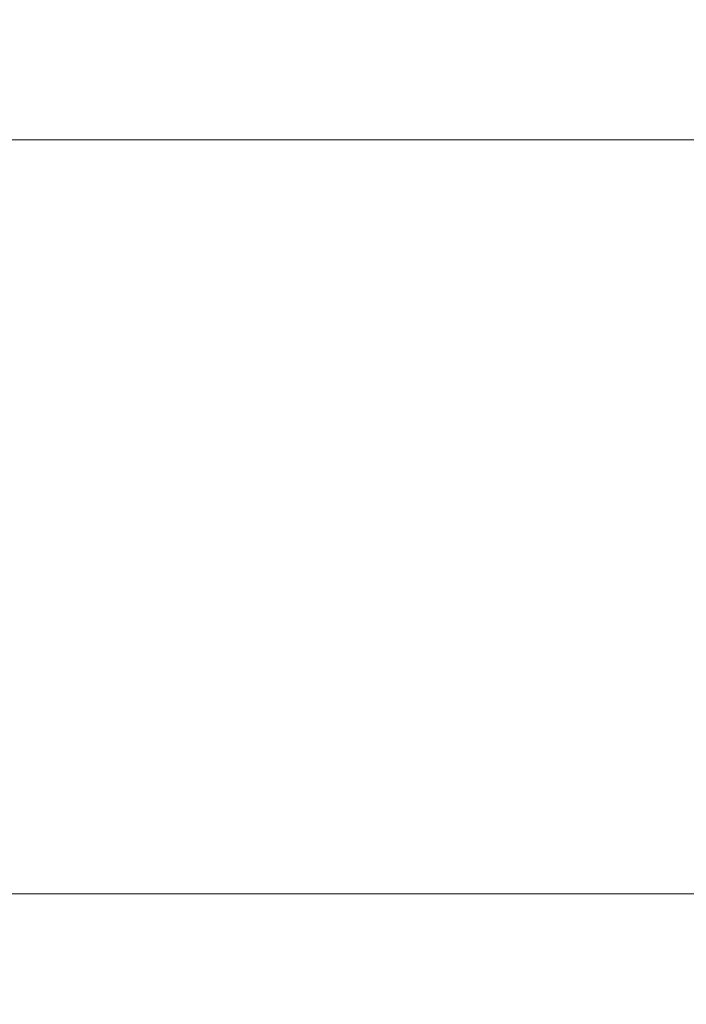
# Model space of a CAD drawing. Header units: centimetres. Extents: x -17.4 to 18.6, y -72.7 to -70.7.
# Tile 88 of 256: x -17.41837 to -17.417821, y -71.211755 to -71.210944. Entities that reach past the tile are written whole.
import ezdxf

# ---------------------------------------------------------------- set-up
doc = ezdxf.new("R2010")
doc.units = ezdxf.units.CM
doc.header["$LTSCALE"] = 2.54
doc.layers.add('Lucido design-1', color=7, linetype='Continuous')

# ---------------------------------------------------------------- blocks, each defined once
blk = doc.blocks.new('Gruppo-7-1')
at = {"color": 178, "linetype": 'Continuous', "lineweight": 9}
for points in [[(18.58108023, -71.21166443, -1972.53712441), (-17.41891977, -71.21166443, -1972.53712441), (-17.41891977, -71.2101361, -1972.53709876), (18.58108023, -71.2101361, -1972.53709876)], [(18.58108023, -71.21020787, -1972.31843414), (-17.41891977, -71.21020787, -1972.31843414), (-17.41891977, -71.21104313, -1972.31836801), (18.58108023, -71.21104313, -1972.31836801)], [(18.58108023, -71.21104313, -1972.31836801), (-17.41891977, -71.21104313, -1972.31836801), (-17.41891977, -71.21187819, -1972.3182994), (18.58108023, -71.21187819, -1972.3182994)], [(18.58108023, -71.21319283, -1972.5371454), (-17.41891977, -71.21319283, -1972.5371454), (-17.41891977, -71.21166443, -1972.53712441), (18.58108023, -71.21166443, -1972.53712441)]]:
    blk.add_3dface(points, dxfattribs=at)
blk = doc.blocks.new('Gruppo-8-1')
at = {"color": 1}
blk.add_blockref('Gruppo-7-1', (0, 0), dxfattribs=at)

msp = doc.modelspace()

# ---------------------------------------------------------------- block references
at = {"layer": 'Lucido design-1', "color": 1, "true_color": 0xff0000}
msp.add_blockref('Gruppo-8-1', (0, 0), dxfattribs=at)

doc.saveas('drawing.dxf')
